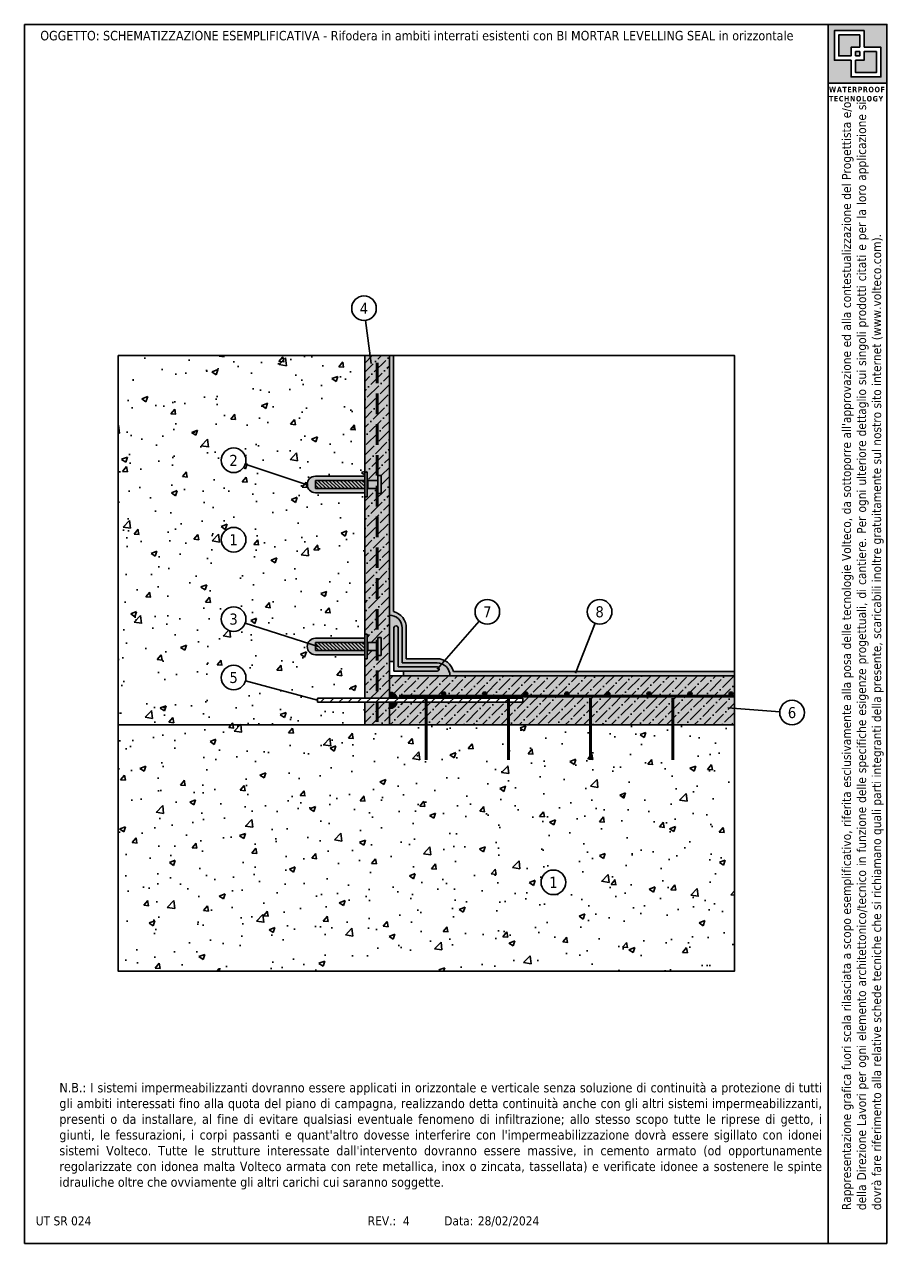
# Model space of a CAD drawing. Header units: millimetres. Extents: x 7288.1 to 7309.3, y 2536 to 2565.7.
import ezdxf
from ezdxf.enums import TextEntityAlignment as Align

# ---------------------------------------------------------------- set-up
doc = ezdxf.new("R2010")
doc.units = ezdxf.units.MM
doc.linetypes.add('CONTINUA', pattern=[0])
doc.linetypes.add('HIDDEN', pattern=[0.375, 0.25, -0.125])
doc.layers.add('0.4', color=7, linetype='CONTINUA', lineweight=30)
doc.layers.add('contorno', color=6, linetype='Continuous', plot=False)
doc.layers.add('nascosto', color=7, linetype='Continuous', lineweight=25, plot=False)
doc.styles.add('tahoma', font='tahoma.ttf', dxfattribs={"height": 0.3})

msp = doc.modelspace()

# ---------------------------------------------------------------- hatches: boundary and pattern name
h = msp.add_hatch()
h.set_pattern_fill('AR-CONC', color=256, scale=0.008)
h.set_pattern_definition([(49.99999999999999, (4991.12634513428, 1376.976769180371), (1.457477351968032, -0.1275126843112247), [0.1524, -1.6764]), (355, (4991.12634513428, 1376.976769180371), (-0.2819473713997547, 1.528454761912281), [0.12192, -1.34112467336]), (100.4514447, (4991.24780119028, 1376.966143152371), (1.175529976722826, 1.400942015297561), [0.1295200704, -1.4247219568]), (46.18420000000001, (4991.12634513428, 1377.383169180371), (2.168632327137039, -0.3363386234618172), [0.2286, -2.5146]), (96.63555760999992, (4991.307064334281, 1377.355141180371), (1.899233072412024, 1.979408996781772), [0.19428018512, -2.13708486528]), (351.1841511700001, (4991.12634513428, 1377.383169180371), (1.899233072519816, 1.979408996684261), [0.18287973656, -2.01167785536]), (21, (4991.32954513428, 1377.281569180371), (1.21291513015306, -0.8181215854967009), [0.1524, -1.6764]), (326.0000000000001, (4991.32954513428, 1377.281569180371), (0.4944162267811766, 1.473503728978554), [0.12192, -1.34112]), (71.45144499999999, (4991.43062139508, 1377.213392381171), (1.707331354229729, 0.655382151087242), [0.1295200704, -1.4247195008]), (37.50000000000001, (4991.12634513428, 1376.976769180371), (0.02470882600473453, 0.6764403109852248), [0, -1.324864, 0, -1.36144, 0, -1.3462]), (7.499999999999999, (4991.12634513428, 1376.976769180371), (0.534557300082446, 0.8014445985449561), [0, -0.7762239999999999, 0, -1.294384, 0, -0.5130800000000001]), (327.5, (4990.67320913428, 1376.976769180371), (1.084724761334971, -0.04582995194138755), [0, -0.508, 0, -1.58496, 0, -2.10312]), (317.5, (4990.47000913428, 1376.976769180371), (1.185033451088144, 0.2034119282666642), [0, -0.6604, 0, -1.052576, 0, -1.49352])])
h.paths.add_polyline_path([(7292.858689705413, 2555.055737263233, -1), (7293.458689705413, 2555.055737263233, -0.08123236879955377), (7293.443059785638, 2554.96016709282), (7294.950882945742, 2554.453422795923, -0.4334586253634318), (7295.150457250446, 2554.666464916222), (7296.350457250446, 2554.666464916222), (7296.350457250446, 2554.766464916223), (7296.350457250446, 2557.608614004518), (7290.350457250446, 2557.608614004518), (7290.350457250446, 2548.608614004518), (7296.350457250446, 2548.608614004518), (7296.350457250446, 2549.159494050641), (7295.199926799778, 2549.159494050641), (7295.199926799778, 2549.209494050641), (7293.448245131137, 2549.68420709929, -0.8757175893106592), (7292.858689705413, 2549.76267782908, -1), (7293.458689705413, 2549.76267782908, -0.066258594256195), (7293.448245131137, 2549.68420709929), (7295.199926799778, 2549.209494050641), (7295.199926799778, 2549.259494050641), (7296.350457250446, 2549.259494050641), (7296.350457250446, 2550.319464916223), (7295.150457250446, 2550.319464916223, -0.5384525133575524), (7294.966632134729, 2550.598257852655), (7293.443059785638, 2551.091351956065, -0.8497411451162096), (7292.858689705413, 2551.186922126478, -1), (7293.458689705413, 2551.186922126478, -0.08123236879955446), (7293.443059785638, 2551.091351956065), (7294.966632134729, 2550.598257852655, -0.3000076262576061), (7295.150457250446, 2550.719464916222), (7296.350457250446, 2550.719464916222), (7296.350457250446, 2554.266464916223), (7295.150457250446, 2554.266464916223, -0.3952268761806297), (7294.950882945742, 2554.453422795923), (7293.443059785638, 2554.96016709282, -0.8497411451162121)])
h.paths.add_polyline_path([(7293.458689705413, 2553.120573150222, -1), (7292.858689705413, 2553.120573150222, -1)], flags=16)
h.paths.add_polyline_path([(7305.350457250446, 2548.608614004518), (7290.350457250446, 2548.608614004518), (7290.350457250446, 2542.608614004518), (7305.350457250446, 2542.608614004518)])
h.paths.add_polyline_path([(7301.244638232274, 2544.774555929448, -1), (7300.644638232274, 2544.774555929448, -1)], flags=16)
h.paths.add_polyline_path([(7292.989599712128, 2552.917393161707), (7293.327779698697, 2552.917393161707), (7293.327779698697, 2553.323753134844), (7292.989599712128, 2553.323753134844)], flags=8)
h.paths.add_polyline_path([(7300.77554823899, 2544.571375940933), (7301.113728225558, 2544.571375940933), (7301.113728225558, 2544.97773591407), (7300.77554823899, 2544.97773591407)], flags=8)
h = msp.add_hatch(color=253)
h.dxf.hatch_style = 1
h.paths.add_polyline_path([(7296.950457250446, 2557.608614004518), (7296.650457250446, 2557.608614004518), (7296.650457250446, 2554.566464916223), (7296.670457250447, 2554.566464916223), (7296.670457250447, 2554.686464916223), (7296.750457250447, 2554.686464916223), (7296.750457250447, 2554.246464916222), (7296.670457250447, 2554.246464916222), (7296.670457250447, 2554.366464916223), (7296.650457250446, 2554.366464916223), (7296.650457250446, 2550.619464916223), (7296.670457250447, 2550.619464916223), (7296.670457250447, 2550.739464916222), (7296.750457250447, 2550.739464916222), (7296.750457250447, 2550.299464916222), (7296.670457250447, 2550.299464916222), (7296.670457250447, 2550.419464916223), (7296.650457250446, 2550.419464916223), (7296.650457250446, 2549.259494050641), (7296.950457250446, 2549.259494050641)])
h.paths.add_polyline_path([(7296.650457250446, 2557.608614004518), (7296.350457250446, 2557.608614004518), (7296.350457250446, 2554.766464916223), (7296.410457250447, 2554.766464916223), (7296.410457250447, 2554.546464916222), (7296.430457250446, 2554.566464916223), (7296.650457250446, 2554.566464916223)])
h.paths.add_polyline_path([(7296.650457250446, 2554.366464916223), (7296.430457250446, 2554.366464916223), (7296.410457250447, 2554.386464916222), (7296.410457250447, 2554.166464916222), (7296.350457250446, 2554.166464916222), (7296.350457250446, 2550.819464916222), (7296.410457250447, 2550.819464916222), (7296.410457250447, 2550.599464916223), (7296.430457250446, 2550.619464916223), (7296.650457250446, 2550.619464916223)])
h.paths.add_polyline_path([(7296.650457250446, 2550.419464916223), (7296.430457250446, 2550.419464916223), (7296.410457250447, 2550.439464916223), (7296.410457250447, 2550.219464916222), (7296.350457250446, 2550.219464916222), (7296.350457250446, 2549.259494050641), (7296.650457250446, 2549.259494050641)])
h.paths.add_polyline_path([(7296.350457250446, 2549.159494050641), (7296.350457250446, 2548.608614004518), (7296.950457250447, 2548.608614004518), (7296.950457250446, 2549.159494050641)])
h.paths.add_polyline_path([(7297.850457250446, 2549.159494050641), (7297.144106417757, 2549.159494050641, -0.3419987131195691), (7296.950457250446, 2549.009494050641), (7296.950457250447, 2548.608614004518), (7297.850457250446, 2548.608614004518)], flags=17)
h.paths.add_polyline_path([(7299.850457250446, 2549.159494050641), (7297.850457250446, 2549.159494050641), (7297.850457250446, 2548.608614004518), (7299.850457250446, 2548.608614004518)], flags=17)
h.paths.add_polyline_path([(7305.350457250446, 2549.309494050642), (7298.270845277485, 2549.309494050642, -0.414213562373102), (7298.220845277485, 2549.359494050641, -1), (7298.320845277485, 2549.359494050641, -0.4142135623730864), (7298.270845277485, 2549.309494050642), (7299.270845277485, 2549.309494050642, -0.4142135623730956), (7299.220845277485, 2549.359494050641, -1), (7299.320845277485, 2549.359494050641, -0.4142135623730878), (7299.270845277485, 2549.309494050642), (7300.270845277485, 2549.309494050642, -0.4142135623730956), (7300.220845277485, 2549.359494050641, -1), (7300.320845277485, 2549.359494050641, -0.4142135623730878), (7300.270845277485, 2549.309494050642), (7301.270845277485, 2549.309494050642, -0.4142135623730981), (7301.220845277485, 2549.359494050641, -1), (7301.320845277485, 2549.359494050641, -0.4142135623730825), (7301.270845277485, 2549.309494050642), (7302.270845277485, 2549.309494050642, -0.4142135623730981), (7302.220845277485, 2549.359494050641, -1), (7302.320845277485, 2549.359494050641, -0.4142135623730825), (7302.270845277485, 2549.309494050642), (7303.270845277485, 2549.309494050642, -0.4142135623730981), (7303.220845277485, 2549.359494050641, -1), (7303.320845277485, 2549.359494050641, -0.4142135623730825), (7303.270845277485, 2549.309494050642), (7304.270845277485, 2549.309494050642, -0.4142135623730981), (7304.220845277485, 2549.359494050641, -1), (7304.320845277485, 2549.359494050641, -0.4142135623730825), (7304.270845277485, 2549.309494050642), (7305.270845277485, 2549.309494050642, -0.4142135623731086), (7305.220845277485, 2549.359494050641, -1), (7305.320845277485, 2549.359494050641, -0.4142135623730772), (7305.270845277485, 2549.309494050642), (7305.350457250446, 2549.309494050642), (7305.350457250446, 2549.808614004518), (7296.950457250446, 2549.808614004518), (7296.950457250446, 2549.409494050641, -0.3419987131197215), (7297.144106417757, 2549.259494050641), (7300.199926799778, 2549.259494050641), (7300.199926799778, 2549.159494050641), (7299.850457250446, 2549.159494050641), (7299.850457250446, 2548.608614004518), (7305.350457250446, 2548.608614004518)])
h = msp.add_hatch()
h.set_pattern_fill('ANSI36', color=256, scale=0.05)
h.set_pattern_definition([(45, (4991.12634513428, 1376.976769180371), (0.08418990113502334, 0.3086963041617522), [0.396875, -0.079375, 0, -0.079375])])
h.paths.add_polyline_path([(7296.650457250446, 2557.608614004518), (7296.350457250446, 2557.608614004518), (7296.350457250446, 2554.766464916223), (7296.410457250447, 2554.766464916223), (7296.410457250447, 2554.546464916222), (7296.430457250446, 2554.566464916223), (7296.650457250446, 2554.566464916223)])
h.paths.add_polyline_path([(7296.950457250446, 2557.608614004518), (7296.650457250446, 2557.608614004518), (7296.650457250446, 2554.566464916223), (7296.670457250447, 2554.566464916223), (7296.670457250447, 2554.686464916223), (7296.750457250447, 2554.686464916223), (7296.750457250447, 2554.246464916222), (7296.670457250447, 2554.246464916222), (7296.670457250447, 2554.366464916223), (7296.650457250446, 2554.366464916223), (7296.650457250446, 2550.619464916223), (7296.670457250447, 2550.619464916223), (7296.670457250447, 2550.739464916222), (7296.750457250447, 2550.739464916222), (7296.750457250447, 2550.299464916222), (7296.670457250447, 2550.299464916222), (7296.670457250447, 2550.419464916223), (7296.650457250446, 2550.419464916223), (7296.650457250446, 2549.259494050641), (7296.950457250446, 2549.259494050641)])
h.paths.add_polyline_path([(7296.650457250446, 2554.366464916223), (7296.430457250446, 2554.366464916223), (7296.410457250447, 2554.386464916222), (7296.410457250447, 2554.166464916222), (7296.350457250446, 2554.166464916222), (7296.350457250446, 2550.819464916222), (7296.410457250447, 2550.819464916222), (7296.410457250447, 2550.599464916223), (7296.430457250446, 2550.619464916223), (7296.650457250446, 2550.619464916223)])
h.paths.add_polyline_path([(7296.650457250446, 2550.419464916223), (7296.430457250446, 2550.419464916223), (7296.410457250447, 2550.439464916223), (7296.410457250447, 2550.219464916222), (7296.350457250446, 2550.219464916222), (7296.350457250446, 2549.259494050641), (7296.650457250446, 2549.259494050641)])
h.paths.add_polyline_path([(7296.350457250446, 2549.159494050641), (7296.350457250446, 2548.608614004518), (7296.950457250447, 2548.608614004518), (7296.950457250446, 2549.159494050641)])
h.paths.add_polyline_path([(7305.350457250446, 2549.808614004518), (7296.950457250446, 2549.808614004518), (7296.950457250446, 2549.409494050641, -0.3419987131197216), (7297.144106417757, 2549.259494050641), (7300.199926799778, 2549.259494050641), (7300.199926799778, 2549.159494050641), (7299.850457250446, 2549.159494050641), (7299.850457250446, 2548.608614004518), (7305.350457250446, 2548.608614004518), (7305.350457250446, 2549.309494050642), (7298.270845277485, 2549.309494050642, -0.414213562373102), (7298.220845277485, 2549.359494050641, -1), (7298.320845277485, 2549.359494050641, -0.4142135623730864), (7298.270845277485, 2549.309494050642), (7299.270845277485, 2549.309494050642, -0.4142135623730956), (7299.220845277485, 2549.359494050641, -1), (7299.320845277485, 2549.359494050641, -0.4142135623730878), (7299.270845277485, 2549.309494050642), (7300.270845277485, 2549.309494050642, -0.4142135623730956), (7300.220845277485, 2549.359494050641, -1), (7300.320845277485, 2549.359494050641, -0.4142135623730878), (7300.270845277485, 2549.309494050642), (7301.270845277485, 2549.309494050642, -0.4142135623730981), (7301.220845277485, 2549.359494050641, -1), (7301.320845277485, 2549.359494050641, -0.4142135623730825), (7301.270845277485, 2549.309494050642), (7302.270845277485, 2549.309494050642, -0.4142135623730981), (7302.220845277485, 2549.359494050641, -1), (7302.320845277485, 2549.359494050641, -0.4142135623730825), (7302.270845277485, 2549.309494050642), (7303.270845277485, 2549.309494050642, -0.4142135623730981), (7303.220845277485, 2549.359494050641, -1), (7303.320845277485, 2549.359494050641, -0.4142135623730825), (7303.270845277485, 2549.309494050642), (7304.270845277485, 2549.309494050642, -0.4142135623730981), (7304.220845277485, 2549.359494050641, -1), (7304.320845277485, 2549.359494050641, -0.4142135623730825), (7304.270845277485, 2549.309494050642), (7305.270845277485, 2549.309494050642, -0.4142135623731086), (7305.220845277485, 2549.359494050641, -1), (7305.320845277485, 2549.359494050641, -0.4142135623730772), (7305.270845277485, 2549.309494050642), (7305.350457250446, 2549.309494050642)])
h.paths.add_polyline_path([(7297.850457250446, 2549.159494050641), (7297.144106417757, 2549.159494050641, -0.341998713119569), (7296.950457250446, 2549.009494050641), (7296.950457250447, 2548.608614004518), (7297.850457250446, 2548.608614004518)], flags=17)
h.paths.add_polyline_path([(7299.850457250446, 2549.159494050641), (7297.850457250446, 2549.159494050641), (7297.850457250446, 2548.608614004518), (7299.850457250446, 2548.608614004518)], flags=17)
h = msp.add_hatch(color=146)
h.dxf.hatch_style = 1
edge = h.paths.add_edge_path()
edge.add_line((7297.050457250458, 2557.608614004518), (7296.950457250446, 2557.608614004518))
edge.add_line((7296.950457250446, 2557.608614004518), (7296.950457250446, 2551.283496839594))
edge.add_arc((7296.950453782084, 2550.971119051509), 0.3123777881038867, 0.031218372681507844, 89.99936383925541, ccw=False)
edge.add_line((7297.262831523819, 2550.971289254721), (7297.262831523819, 2550.120988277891))
edge.add_line((7297.262831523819, 2550.120988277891), (7298.112792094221, 2550.120988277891))
edge.add_arc((7298.112962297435, 2549.808610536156), 0.3123777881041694, 68.7998233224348, 90.03121837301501, ccw=False)
edge.add_line((7298.225926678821, 2550.09984743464), (7298.29505258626, 2550.178608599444))
edge.add_arc((7298.112962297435, 2549.808610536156), 0.4123777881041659, 63.79642573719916, 90.02716736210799)
edge.add_line((7298.112766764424, 2550.220988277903), (7297.362831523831, 2550.220988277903))
edge.add_line((7297.362831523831, 2550.220988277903), (7297.362831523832, 2550.971314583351))
edge.add_arc((7296.950453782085, 2550.97111905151), 0.4123777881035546, 0.02716719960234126, 75.9655948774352)
edge.add_line((7297.050457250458, 2551.3711874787), (7297.050457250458, 2557.608614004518))
edge = h.paths.add_edge_path()
edge.add_line((7305.350457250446, 2549.808614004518), (7305.350457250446, 2549.90861400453))
edge.add_line((7305.350457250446, 2549.90861400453), (7298.513030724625, 2549.90861400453))
edge.add_arc((7298.112962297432, 2549.808610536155), 0.4123777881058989, 14.03440512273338, 63.79642573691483)
edge.add_line((7298.29505258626, 2550.178608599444), (7298.225926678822, 2550.09984743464))
edge.add_arc((7298.112962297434, 2549.808610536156), 0.3123777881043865, 0.0006361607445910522, 68.79982332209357, ccw=False)
edge.add_line((7298.425340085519, 2549.808614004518), (7305.350457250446, 2549.808614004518))
h = msp.add_hatch(color=58)
h.dxf.hatch_style = 1
h.paths.add_polyline_path([(7296.350457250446, 2550.719464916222), (7295.150457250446, 2550.719464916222, 0.300007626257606), (7294.966632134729, 2550.598257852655), (7295.150457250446, 2550.538764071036), (7295.150457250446, 2550.619464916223), (7296.350457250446, 2550.619464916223)])
h.paths.add_polyline_path([(7296.350457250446, 2550.419464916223), (7295.150457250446, 2550.419464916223), (7295.150457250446, 2550.538764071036), (7294.966632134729, 2550.598257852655, 0.5384525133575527), (7295.150457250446, 2550.319464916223), (7296.350457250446, 2550.319464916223)])
h.paths.add_polyline_path([(7296.350457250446, 2554.666464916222), (7295.150457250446, 2554.666464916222, 1), (7295.150457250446, 2554.266464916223), (7296.350457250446, 2554.266464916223), (7296.350457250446, 2554.366464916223), (7295.150457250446, 2554.366464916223), (7295.150457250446, 2554.566464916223), (7296.350457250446, 2554.566464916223)])
h = msp.add_hatch(color=8)
h.dxf.hatch_style = 1
h.paths.add_polyline_path([(7296.750457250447, 2554.686464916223), (7296.670457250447, 2554.686464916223), (7296.670457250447, 2554.246464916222), (7296.750457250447, 2554.246464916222)])
h.paths.add_polyline_path([(7296.650457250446, 2554.566464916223), (7296.430457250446, 2554.566464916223), (7296.430457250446, 2554.366464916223), (7296.650457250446, 2554.366464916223)])
h.paths.add_polyline_path([(7296.670457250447, 2554.566464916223), (7296.650457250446, 2554.566464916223), (7296.650457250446, 2554.366464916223), (7296.670457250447, 2554.366464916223)])
h.paths.add_polyline_path([(7296.430457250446, 2554.566464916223), (7296.410457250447, 2554.546464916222), (7296.410457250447, 2554.386464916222), (7296.430457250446, 2554.366464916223)])
h.paths.add_polyline_path([(7296.410457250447, 2554.766464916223), (7296.350457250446, 2554.766464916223), (7296.350457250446, 2554.166464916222), (7296.410457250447, 2554.166464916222)])
h.paths.add_polyline_path([(7296.350457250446, 2554.566464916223), (7295.150457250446, 2554.566464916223), (7295.150457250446, 2554.369231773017), (7295.153224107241, 2554.366464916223), (7296.350457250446, 2554.366464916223)])
h.paths.add_polyline_path([(7296.750457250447, 2550.739464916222), (7296.670457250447, 2550.739464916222), (7296.670457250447, 2550.299464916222), (7296.750457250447, 2550.299464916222)])
h.paths.add_polyline_path([(7296.650457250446, 2550.619464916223), (7296.430457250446, 2550.619464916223), (7296.430457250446, 2550.419464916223), (7296.650457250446, 2550.419464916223)])
h.paths.add_polyline_path([(7296.670457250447, 2550.619464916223), (7296.650457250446, 2550.619464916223), (7296.650457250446, 2550.419464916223), (7296.670457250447, 2550.419464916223)])
h.paths.add_polyline_path([(7296.410457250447, 2550.819464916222), (7296.350457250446, 2550.819464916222), (7296.350457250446, 2550.219464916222), (7296.410457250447, 2550.219464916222)])
h.paths.add_polyline_path([(7296.430457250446, 2550.619464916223), (7296.410457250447, 2550.599464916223), (7296.410457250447, 2550.439464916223), (7296.430457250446, 2550.419464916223)])
h.paths.add_polyline_path([(7296.350457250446, 2550.619464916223), (7295.150457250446, 2550.619464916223), (7295.150457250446, 2550.422231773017), (7295.153224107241, 2550.419464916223), (7296.350457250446, 2550.419464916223)])
h = msp.add_hatch()
h.set_pattern_fill('ANSI31', color=256, scale=0.02, angle=-90.00000000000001)
h.set_pattern_definition([(315, (6118.189386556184, 4864.357103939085), (0.04490128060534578, 0.04490128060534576), [])])
h.paths.add_polyline_path([(7296.350457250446, 2554.366464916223), (7296.350457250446, 2554.566464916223), (7295.150457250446, 2554.566464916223), (7295.150457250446, 2554.369231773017), (7295.153224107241, 2554.366464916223)])
h = msp.add_hatch(color=8)
h.dxf.hatch_style = 1
h.paths.add_polyline_path([(7296.950457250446, 2551.283496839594), (7296.950457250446, 2550.151603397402), (7297.062831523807, 2550.151603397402), (7297.062831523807, 2550.970948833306, -1.000000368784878), (7297.162831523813, 2550.971027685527), (7297.162831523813, 2550.020988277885), (7298.112792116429, 2550.020988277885, -0.1822602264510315), (7298.145813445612, 2550.00856745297), (7298.225926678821, 2550.09984743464, 0.09290536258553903), (7298.112792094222, 2550.120988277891), (7297.262831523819, 2550.120988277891), (7297.262831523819, 2550.971289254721, 0.4140507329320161)])
h = msp.add_hatch(color=40)
h.dxf.hatch_style = 1
h.paths.add_polyline_path([(7297.162831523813, 2550.971027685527, 1.000000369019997), (7297.062831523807, 2550.970948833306), (7297.062831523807, 2549.92098827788), (7298.112870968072, 2549.92098827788, 0.9999996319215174), (7298.112792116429, 2550.020988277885), (7297.162831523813, 2550.020988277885)])
h = msp.add_hatch()
h.set_pattern_fill('ANSI31', color=256, scale=0.02, angle=-90.00000000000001)
h.set_pattern_definition([(315, (6118.189386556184, 4860.410103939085), (0.04490128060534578, 0.04490128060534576), [])])
h.paths.add_polyline_path([(7296.350457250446, 2550.419464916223), (7296.350457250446, 2550.619464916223), (7295.150457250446, 2550.619464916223), (7295.150457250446, 2550.422231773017), (7295.153224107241, 2550.419464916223)])
h = msp.add_hatch(color=8)
h.dxf.hatch_style = 1
h.paths.add_polyline_path([(7298.225926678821, 2550.09984743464), (7298.145813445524, 2550.00856745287, -0.6916746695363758), (7298.112870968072, 2549.92098827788), (7297.29344664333, 2549.92098827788), (7297.29344664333, 2549.808614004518), (7298.425340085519, 2549.808614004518, 0.309547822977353)])
h = msp.add_hatch()
h.set_pattern_fill('ANSI31', color=256, scale=0.05)
h.set_pattern_definition([(45, (4991.12634513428, 1377.197427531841), (-0.1122532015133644, 0.1122532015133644), [])])
h.paths.add_polyline_path([(7300.199926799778, 2549.259494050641), (7295.199926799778, 2549.259494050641), (7295.199926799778, 2549.159494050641), (7300.199926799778, 2549.159494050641)])
at = {"true_color": 0xf8991e}
h = msp.add_hatch(color=30, dxfattribs=at)
h.dxf.hatch_style = 1
h.paths.add_polyline_path([(7296.950457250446, 2549.409494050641), (7296.950457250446, 2549.259494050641), (7297.144106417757, 2549.259494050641, 0.3419987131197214)])
h = msp.add_hatch(color=30, dxfattribs=at)
h.dxf.hatch_style = 1
h.paths.add_polyline_path([(7297.144106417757, 2549.159494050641), (7296.950457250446, 2549.159494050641), (7296.950457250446, 2549.009494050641, 0.3419987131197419)])
h = msp.add_hatch(color=256)
h.dxf.hatch_style = 1
h.paths.add_polyline_path([(7298.220845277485, 2549.359494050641, 1), (7298.320845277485, 2549.359494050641, 1)])
h = msp.add_hatch(color=256)
h.dxf.hatch_style = 1
h.paths.add_polyline_path([(7299.220845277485, 2549.359494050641, 1), (7299.320845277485, 2549.359494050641, 1)])
h = msp.add_hatch(color=256)
h.dxf.hatch_style = 1
h.paths.add_polyline_path([(7299.220845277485, 2549.359494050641, 1), (7299.320845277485, 2549.359494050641, 1)])
h = msp.add_hatch(color=256)
h.dxf.hatch_style = 1
h.paths.add_polyline_path([(7300.220845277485, 2549.359494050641, 1), (7300.320845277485, 2549.359494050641, 1)])
h = msp.add_hatch(color=256)
h.dxf.hatch_style = 1
h.paths.add_polyline_path([(7301.220845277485, 2549.359494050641, 1), (7301.320845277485, 2549.359494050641, 1)])
h = msp.add_hatch(color=256)
h.dxf.hatch_style = 1
h.paths.add_polyline_path([(7302.220845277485, 2549.359494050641, 1), (7302.320845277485, 2549.359494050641, 1)])
h = msp.add_hatch(color=256)
h.dxf.hatch_style = 1
h.paths.add_polyline_path([(7303.220845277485, 2549.359494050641, 1), (7303.320845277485, 2549.359494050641, 1)])
h = msp.add_hatch(color=256)
h.dxf.hatch_style = 1
h.paths.add_polyline_path([(7304.220845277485, 2549.359494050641, 1), (7304.320845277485, 2549.359494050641, 1)])
h = msp.add_hatch(color=256)
h.dxf.hatch_style = 1
h.paths.add_polyline_path([(7305.220845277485, 2549.359494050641, 1), (7305.320845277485, 2549.359494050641, 1)])
at = {"layer": '0.4'}
h = msp.add_hatch(color=252, dxfattribs=at)
h.dxf.hatch_style = 1
h.paths.add_polyline_path([(7309.065647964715, 2565.673804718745), (7307.635266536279, 2565.673804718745), (7307.635266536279, 2564.243423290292), (7309.065647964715, 2564.243423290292)])
h.paths.add_polyline_path([(7307.784547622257, 2565.522649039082), (7308.508260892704, 2565.522649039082), (7308.508260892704, 2565.117895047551), (7308.916366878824, 2565.117895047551), (7308.916366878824, 2564.394578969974), (7308.192653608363, 2564.394578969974), (7308.192653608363, 2564.799332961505), (7307.784547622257, 2564.799332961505)], flags=16)
h.paths.add_polyline_path([(7307.891422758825, 2565.415773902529), (7308.401385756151, 2565.415773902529), (7308.401385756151, 2565.117895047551), (7308.192653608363, 2565.117895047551), (7308.192653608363, 2564.906208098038), (7307.891422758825, 2564.906208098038)], flags=0)
h.paths.add_polyline_path([(7308.299528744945, 2565.011019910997), (7308.401385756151, 2565.011019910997), (7308.401385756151, 2564.906208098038), (7308.299528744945, 2564.906208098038)], flags=0)
h.paths.add_polyline_path([(7308.299528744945, 2564.799332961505), (7308.508260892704, 2564.799332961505), (7308.508260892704, 2565.011019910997), (7308.809491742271, 2565.011019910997), (7308.809491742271, 2564.501454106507), (7308.299528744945, 2564.501454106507)], flags=0)
h.paths.add_polyline_path([(7308.401385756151, 2565.415773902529), (7307.891422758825, 2565.415773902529), (7307.891422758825, 2564.906208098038), (7308.192653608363, 2564.906208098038), (7308.192653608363, 2565.117895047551), (7308.401385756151, 2565.117895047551)], flags=0)
h.paths.add_polyline_path([(7308.401385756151, 2565.011019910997), (7308.299528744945, 2565.011019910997), (7308.299528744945, 2564.906208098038), (7308.401385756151, 2564.906208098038)], flags=0)
h.paths.add_polyline_path([(7308.809491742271, 2565.011019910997), (7308.508260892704, 2565.011019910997), (7308.508260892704, 2564.799332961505), (7308.299528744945, 2564.799332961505), (7308.299528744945, 2564.501454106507), (7308.809491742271, 2564.501454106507)], flags=0)
h = msp.add_hatch(color=252, dxfattribs=at)
h.dxf.hatch_style = 1
h.paths.add_polyline_path([(7308.401385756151, 2565.415773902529), (7307.891422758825, 2565.415773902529), (7307.891422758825, 2564.906208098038), (7308.192653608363, 2564.906208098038), (7308.192653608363, 2565.117895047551), (7308.401385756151, 2565.117895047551)])
h.paths.add_polyline_path([(7308.401385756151, 2565.011019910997), (7308.299528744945, 2565.011019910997), (7308.299528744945, 2564.906208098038), (7308.401385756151, 2564.906208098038)], flags=17)
h.paths.add_polyline_path([(7308.809491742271, 2565.011019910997), (7308.508260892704, 2565.011019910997), (7308.508260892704, 2564.799332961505), (7308.299528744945, 2564.799332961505), (7308.299528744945, 2564.501454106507), (7308.809491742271, 2564.501454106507)])

# ---------------------------------------------------------------- linework, layer by layer
for p, q in [((7296.371316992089, 2558.461650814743), (7296.505316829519, 2557.409929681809)), ((7296.350457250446, 2549.259494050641), (7296.350457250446, 2557.608614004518)), ((7296.950457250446, 2549.259494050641), (7296.950457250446, 2557.608614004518)), ((7297.050457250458, 2557.608614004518), (7297.050457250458, 2551.371187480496)), ((7294.974688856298, 2554.445422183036), (7293.443059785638, 2554.96016709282)), ((7295.150457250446, 2554.666464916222), (7296.350457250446, 2554.666464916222)), ((7295.150457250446, 2554.566464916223), (7296.350457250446, 2554.566464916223)), ((7295.150457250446, 2554.566464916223), (7295.150457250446, 2554.366464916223)), ((7296.350457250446, 2554.166464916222), (7296.350457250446, 2554.766464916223)), ((7296.410457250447, 2554.766464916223), (7296.350457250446, 2554.766464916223)), ((7296.410457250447, 2554.166464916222), (7296.410457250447, 2554.766464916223)), ((7296.410457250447, 2554.546464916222), (7296.430457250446, 2554.566464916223)), ((7296.430457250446, 2554.566464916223), (7296.670457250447, 2554.566464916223)), ((7296.430457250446, 2554.566464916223), (7296.430457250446, 2554.366464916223)), ((7296.670457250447, 2554.246464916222), (7296.670457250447, 2554.686464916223)), ((7296.750457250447, 2554.686464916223), (7296.670457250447, 2554.686464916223)), ((7296.750457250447, 2554.246464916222), (7296.750457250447, 2554.686464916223)), ((7295.150457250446, 2554.366464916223), (7296.350457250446, 2554.366464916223)), ((7295.150457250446, 2554.266464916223), (7296.350457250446, 2554.266464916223)), ((7296.430457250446, 2554.366464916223), (7296.410457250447, 2554.386464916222)), ((7296.430457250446, 2554.366464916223), (7296.670457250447, 2554.366464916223)), ((7296.750457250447, 2554.246464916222), (7296.670457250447, 2554.246464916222)), ((7296.410457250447, 2554.166464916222), (7296.350457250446, 2554.166464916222)), ((7295.241211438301, 2550.509392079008), (7293.443059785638, 2551.091351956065)), ((7297.062831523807, 2550.971027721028), (7297.062831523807, 2549.92098827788)), ((7299.138059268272, 2551.139119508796), (7298.112831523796, 2549.970988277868)), ((7301.960658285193, 2551.08512217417), (7301.485046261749, 2549.866398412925)), ((7295.150457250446, 2550.719464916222), (7296.350457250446, 2550.719464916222)), ((7296.350457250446, 2550.219464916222), (7296.350457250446, 2550.819464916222)), ((7296.410457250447, 2550.819464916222), (7296.350457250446, 2550.819464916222)), ((7296.410457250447, 2550.219464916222), (7296.410457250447, 2550.819464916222)), ((7296.670457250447, 2550.299464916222), (7296.670457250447, 2550.739464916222)), ((7296.750457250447, 2550.739464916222), (7296.670457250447, 2550.739464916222)), ((7296.750457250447, 2550.299464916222), (7296.750457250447, 2550.739464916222)), ((7295.150457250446, 2550.619464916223), (7296.350457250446, 2550.619464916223)), ((7295.150457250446, 2550.619464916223), (7295.150457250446, 2550.419464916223)), ((7295.150457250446, 2550.419464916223), (7296.350457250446, 2550.419464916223)), ((7296.410457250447, 2550.599464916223), (7296.430457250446, 2550.619464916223)), ((7296.430457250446, 2550.419464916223), (7296.410457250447, 2550.439464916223)), ((7296.430457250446, 2550.619464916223), (7296.670457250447, 2550.619464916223)), ((7296.430457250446, 2550.619464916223), (7296.430457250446, 2550.419464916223)), ((7296.430457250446, 2550.419464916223), (7296.670457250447, 2550.419464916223)), ((7295.150457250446, 2550.319464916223), (7296.350457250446, 2550.319464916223)), ((7296.410457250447, 2550.219464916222), (7296.350457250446, 2550.219464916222)), ((7296.750457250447, 2550.299464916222), (7296.670457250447, 2550.299464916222)), ((7296.950457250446, 2549.808614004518), (7305.350457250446, 2549.808614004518)), ((7297.062831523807, 2549.92098827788), (7298.112819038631, 2549.92098827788)), ((7297.29344664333, 2549.808614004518), (7297.29344664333, 2549.92098827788)), ((7305.350457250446, 2549.90861400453), (7298.51303072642, 2549.90861400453)), ((7295.199926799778, 2549.209494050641), (7293.448245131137, 2549.68420709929)), ((7295.199926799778, 2549.259494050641), (7300.199926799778, 2549.259494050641)), ((7295.199926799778, 2549.159494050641), (7295.199926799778, 2549.259494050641)), ((7300.199926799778, 2549.159494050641), (7295.199926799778, 2549.159494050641)), ((7296.350457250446, 2548.608614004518), (7296.350457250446, 2549.159494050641)), ((7296.950457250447, 2548.608614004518), (7296.950457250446, 2549.159494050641)), ((7300.199926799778, 2549.259494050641), (7300.199926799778, 2549.159494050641)), ((7306.454886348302, 2548.931272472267), (7305.190329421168, 2549.0232522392)), ((7290.350457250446, 2548.608614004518), (7305.350457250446, 2548.608614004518))]:
    msp.add_line(p, q)
at = {"linetype": 'HIDDEN', "lineweight": 50, "ltscale": 2}
msp.add_line((7296.650457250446, 2548.682222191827), (7296.650457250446, 2557.608614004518), dxfattribs=at)
at = {"linetype": 'Continuous'}
for p, q in [((7295.150457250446, 2554.369231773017), (7295.153224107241, 2554.366464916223)), ((7295.150457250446, 2550.422231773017), (7295.153224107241, 2550.419464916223))]:
    msp.add_line(p, q, dxfattribs=at)
at = {"lineweight": -3}
for p, q in [((7297.162831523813, 2550.970948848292), (7297.162831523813, 2550.020988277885)), ((7297.262831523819, 2550.970948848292), (7297.262831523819, 2550.120988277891)), ((7297.362831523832, 2550.970919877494), (7297.362831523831, 2550.220988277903)), ((7297.262831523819, 2550.120988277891), (7298.112792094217, 2550.120988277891)), ((7297.362831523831, 2550.220988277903), (7298.112763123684, 2550.220988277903)), ((7297.162831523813, 2550.020988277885), (7298.112792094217, 2550.020988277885))]:
    msp.add_line(p, q, dxfattribs=at)
at = {"lineweight": 50}
for p, q in [((7297.189391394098, 2549.309494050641), (7305.350457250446, 2549.309494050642)), ((7297.850457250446, 2549.259494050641), (7297.850457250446, 2547.759494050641)), ((7299.850457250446, 2549.259494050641), (7299.850457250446, 2547.759494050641)), ((7301.850457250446, 2549.259494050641), (7301.850457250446, 2547.759494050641)), ((7303.850457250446, 2549.259494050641), (7303.850457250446, 2547.759494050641))]:
    msp.add_line(p, q, dxfattribs=at)
msp.add_lwpolyline([(7296.950457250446, 2550.151603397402), (7297.062831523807, 2550.151603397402)])
msp.add_lwpolyline([(7296.950457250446, 2550.151603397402), (7297.062831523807, 2550.151603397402)])
at = {"color": 7}
for centre in [(7296.333400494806, 2558.759245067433), (7296.333400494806, 2558.759245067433), (7296.333400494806, 2558.759245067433), (7296.333400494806, 2558.759245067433), (7293.158689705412, 2555.055737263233), (7293.158689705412, 2555.055737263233), (7293.158689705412, 2555.055737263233), (7293.158689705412, 2555.055737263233), (7293.158689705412, 2553.120573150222), (7293.158689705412, 2553.120573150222), (7293.158689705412, 2553.120573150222), (7293.158689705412, 2553.120573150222), (7299.335950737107, 2551.364594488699), (7299.335950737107, 2551.364594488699), (7299.335950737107, 2551.364594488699), (7299.335950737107, 2551.364594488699), (7302.069723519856, 2551.364594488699), (7302.069723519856, 2551.364594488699), (7302.069723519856, 2551.364594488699), (7302.069723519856, 2551.364594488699), (7293.158689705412, 2551.186922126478), (7293.158689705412, 2551.186922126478), (7293.158689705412, 2551.186922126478), (7293.158689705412, 2551.186922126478), (7293.158689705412, 2549.76267782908), (7293.158689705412, 2549.76267782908), (7293.158689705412, 2549.76267782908), (7293.158689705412, 2549.76267782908), (7306.75409588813, 2548.909508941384), (7306.75409588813, 2548.909508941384), (7306.75409588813, 2548.909508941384), (7306.75409588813, 2548.909508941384), (7300.944638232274, 2544.774555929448), (7300.944638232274, 2544.774555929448), (7300.944638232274, 2544.774555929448), (7300.944638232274, 2544.774555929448)]:
    msp.add_circle(centre, 0.3, dxfattribs=at)
for centre in [(7298.270845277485, 2549.359494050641), (7299.270845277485, 2549.359494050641), (7299.270845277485, 2549.359494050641), (7300.270845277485, 2549.359494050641), (7301.270845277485, 2549.359494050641), (7302.270845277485, 2549.359494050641), (7303.270845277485, 2549.359494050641), (7304.270845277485, 2549.359494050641), (7305.270845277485, 2549.359494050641)]:
    msp.add_circle(centre, 0.05)
for centre, radius, start, end in [((7295.150457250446, 2554.466464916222), 0.1999999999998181, 90, 270), ((7297.112831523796, 2550.970988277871), 0.05000001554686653, 359.9548170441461, 179.9548170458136), ((7295.150457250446, 2550.519464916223), 0.1999999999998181, 90, 270), ((7298.112831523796, 2549.970988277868), 0.05000001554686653, 270.0451829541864, 90.04518295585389), ((7296.950457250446, 2549.209494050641), 0.2, 14.47751218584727, 90), ((7296.950457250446, 2549.209494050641), 0.2, 270, 345.5224878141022)]:
    msp.add_arc(centre, radius, start, end)
at = {"lineweight": -3}
for centre, radius, start, end in [((7296.950453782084, 2550.971119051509), 0.3123777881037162, 359.976013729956, 90), ((7296.950453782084, 2550.971119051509), 0.4123777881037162, 359.97232675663, 75.9655949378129), ((7298.112962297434, 2549.808610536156), 0.4123777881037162, 14.03440506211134, 90.0276732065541), ((7298.112962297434, 2549.808610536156), 0.3123777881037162, 0, 90.02398627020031)]:
    msp.add_arc(centre, radius, start, end, dxfattribs=at)
at = {"layer": 'contorno', "color": 3}
msp.add_line((7307.635266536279, 2564.243423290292), (7307.635266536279, 2535.973804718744), dxfattribs=at)
for points in [[(7307.635266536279, 2565.673804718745), (7309.065647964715, 2565.673804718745), (7309.065647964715, 2564.243423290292), (7307.635266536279, 2564.243423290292)], [(7290.350457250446, 2557.608614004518), (7305.350457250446, 2557.608614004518), (7305.350457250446, 2542.608614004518), (7290.350457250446, 2542.608614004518)]]:
    msp.add_lwpolyline(points, close=True, dxfattribs=at)
at = {"layer": 'contorno', "color": 3, "linetype": 'CONTINUA'}
for points in [[(7308.508260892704, 2565.117895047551), (7308.916366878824, 2565.117895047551), (7308.916366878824, 2564.394578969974), (7308.192653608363, 2564.394578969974), (7308.192653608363, 2564.799332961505), (7307.784547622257, 2564.799332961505), (7307.784547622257, 2565.522649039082), (7308.508260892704, 2565.522649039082)], [(7308.401385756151, 2565.117895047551), (7308.401385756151, 2565.415773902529), (7307.891422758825, 2565.415773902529), (7307.891422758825, 2564.906208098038), (7308.192653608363, 2564.906208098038), (7308.192653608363, 2565.117895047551)], [(7308.299528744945, 2564.906208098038), (7308.299528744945, 2565.011019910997), (7308.401385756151, 2565.011019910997), (7308.401385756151, 2564.906208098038)], [(7308.299528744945, 2564.799332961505), (7308.508260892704, 2564.799332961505), (7308.508260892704, 2565.011019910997), (7308.809491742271, 2565.011019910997), (7308.809491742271, 2564.501454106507), (7308.299528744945, 2564.501454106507)]]:
    msp.add_lwpolyline(points, close=True, dxfattribs=at)
at = {"layer": 'nascosto', "color": 3, "linetype": 'CONTINUA', "lineweight": 30}
for p, q in [((7288.065647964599, 2565.673804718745), (7288.065647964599, 2535.973804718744)), ((7309.065647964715, 2565.673804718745), (7288.065647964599, 2565.673804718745)), ((7309.065647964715, 2535.973804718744), (7309.065647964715, 2565.673804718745)), ((7288.065647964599, 2535.973804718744), (7309.065647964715, 2535.973804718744))]:
    msp.add_line(p, q, dxfattribs=at)

# ---------------------------------------------------------------- texts
at = {"color": 7, "style": 'tahoma'}
for s, p in [('4', (7296.333400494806, 2558.759245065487)), ('2', (7293.158689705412, 2555.055737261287)), ('1', (7293.158689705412, 2553.120573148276)), ('7', (7299.335950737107, 2551.364594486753)), ('8', (7302.069723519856, 2551.364594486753)), ('3', (7293.158689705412, 2551.186922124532)), ('5', (7293.158689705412, 2549.762677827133)), ('6', (7306.75409588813, 2548.909508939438)), ('1', (7300.944638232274, 2544.774555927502))]:
    msp.add_text(s, height=0.27, dxfattribs=at).set_placement(p, align=Align.MIDDLE)
at = {"style": 'tahoma'}
for s, p in [('UT SR 024', (7288.343024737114, 2536.638290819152)), ('REV.:', (7296.423934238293, 2536.638290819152)), (' 4', (7297.19952795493, 2536.638290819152)), ('Data:', (7298.287168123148, 2536.638290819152)), ('28/02/2024', (7299.104375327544, 2536.638290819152))]:
    msp.add_text(s, height=0.22, rotation=0.001668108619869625, dxfattribs=at).set_placement(p, align=Align.TOP_LEFT)
at = {"color": 7, "true_color": 0xffffff, "insert": (7288.452594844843, 2565.515121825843), "char_height": 0.23, "attachment_point": 1, "style": 'tahoma'}
msp.add_mtext_dynamic_manual_height_columns('\\pxa0.83333,sm1.15;{\\C256;OGGETTO: SCHEMATIZZAZIONE ESEMPLIFICATIVA - Rifodera in ambiti interrati esistenti con BI MORTAR LEVELLING SEAL in orizzontale}', width=19.87542605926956, gutter_width=0, heights=[2.720990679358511], dxfattribs=at)
at = {"color": 252, "insert": (7307.653617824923, 2564.15411665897), "char_height": 0.1340894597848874, "attachment_point": 1, "style": 'tahoma'}
msp.add_mtext_dynamic_manual_height_columns('{\\fTahoma|b1|i0|c0|p34;\\T1.1;WATERPROOF TECHNOLOGY}', width=1.636872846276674, gutter_width=12.5, heights=[0], dxfattribs=at)
at = {"insert": (7307.969729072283, 2536.788429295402), "char_height": 0.22, "attachment_point": 1, "rotation": 90, "style": 'tahoma'}
msp.add_mtext_dynamic_manual_height_columns("\\pxqj;Rappresentazione grafica fuori scala rilasciata a scopo esemplificativo, riferita esclusivamente alla posa delle tecnologie Volteco, da sottoporre all'approvazione ed alla contestualizzazione del Progettista e/o della Direzione Lavori per ogni elemento architettonico/tecnico in funzione delle specifiche esigenze progettuali, di cantiere. Per ogni ulteriore dettaglio sui singoli prodotti citati e per la loro applicazione si dovrà fare riferimento alla relative schede tecniche che si richiamano quali parti integranti della presente, scaricabili inoltre gratuitamente sul nostro sito internet (www.volteco.com).", width=26.92329820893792, gutter_width=0, heights=[3.544565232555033], dxfattribs=at)
at = {"insert": (7288.917734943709, 2539.888187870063), "char_height": 0.23, "width": 18.51096072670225, "attachment_point": 1, "style": 'tahoma'}
msp.add_mtext("\\pxqj;N.B.: I sistemi impermeabilizzanti dovranno essere applicati in orizzontale e verticale senza soluzione di continuità a protezione di tutti gli ambiti interessati fino alla quota del piano di campagna, realizzando detta continuità anche con gli altri sistemi impermeabilizzanti, presenti o da installare, al fine di evitare qualsiasi eventuale fenomeno di infiltrazione; allo stesso scopo tutte le riprese di getto, i giunti, le fessurazioni, i corpi passanti e quant'altro dovesse interferire con l'impermeabilizzazione dovrà essere sigillato con idonei sistemi Volteco. Tutte le strutture interessate dall'intervento dovranno essere massive, in cemento armato (od opportunamente regolarizzate con idonea malta Volteco armata con rete metallica, inox o zincata, tassellata) e verificate idonee a sostenere le spinte idrauliche oltre che ovviamente gli altri carichi cui saranno soggette.", dxfattribs=at)

doc.saveas('drawing.dxf')
